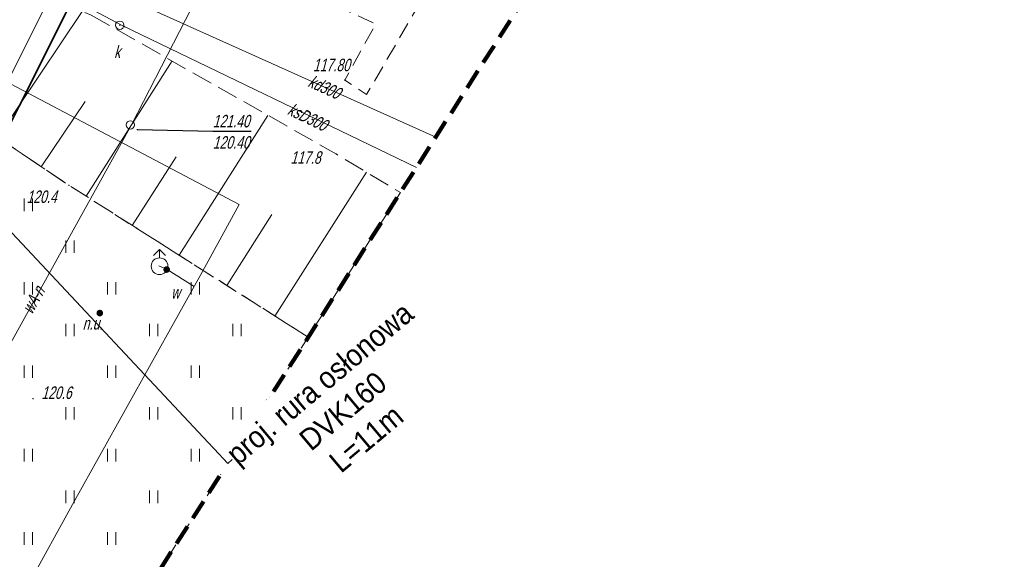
# Model space of a CAD drawing. Extents: x 7463256 to 7464485, y 5957341 to 5958260.
# Tile 116 of 256: x 7463749 to 7463808, y 5957508 to 5957541. Entities that reach past the tile are written whole.
import ezdxf
from ezdxf import colors
from ezdxf.entities.mleader import LeaderData, LeaderLine
from ezdxf.enums import TextEntityAlignment as Align
from ezdxf.math import Vec2, Vec3

# ---------------------------------------------------------------- set-up
doc = ezdxf.new("R2010")
doc.units = 0
doc.header["$MEASUREMENT"] = 0
for name, pattern in [('4', [1.8, 1.2, -0.6]), ('mz1.0_0.5', [1.5, 1, -0.5]), ('mz1.25_0.5', [1.75, 1.25, -0.5])]:
    doc.linetypes.add(name, pattern=pattern)
doc.layers.get('0').update_dxf_attribs({"color": 2, "linetype": 'CONTINUOUS', "lineweight": 5})
for name, color, linetype in [('000 Inne (niezydentyfikowane)', 7, 'CONTINUOUS'), ('chodnik (powierzchnia)', 7, 'CONTINUOUS'), ('hydrant (punkt)', 7, 'CONTINUOUS'), ('niezidentyfikowane urządzenie techniczne - siec wodociągowa (punkt)', 7, 'CONTINUOUS'), ('niezidentyfikowane urządzenie techniczne - siec wodociągowa (punkt)-Atr17', 7, 'CONTINUOUS'), ('Obszar opracowania', 7, 'CONTINUOUS'), ('przewód ciepłowniczy (linia)', 7, 'CONTINUOUS'), ('przewód kanalizacyjny (linia)', 7, 'CONTINUOUS'), ('przewód kanalizacyjny (linia)-Atr1', 7, 'CONTINUOUS'), ('przewód wodociągowy (linia)', 7, 'CONTINUOUS'), ('przewód wodociągowy (linia)-Atr1', 7, 'CONTINUOUS'), ('punkt o określonej wysokości (sieć kanalizacyjna)', 7, 'CONTINUOUS'), ('punkt o określonej wysokości (sieć wodociągowa)', 7, 'CONTINUOUS'), ('punkt o określonej wysokości (sieć wodociągowa)-Atr2', 7, 'CONTINUOUS'), ('punkt o określonej wysokości (sieć wodociągowa)-Atr3', 7, 'CONTINUOUS'), ('punkt wysokościowy naturalny', 7, 'CONTINUOUS'), ('punkt wysokościowy naturalny-Atr2', 7, 'CONTINUOUS'), ('punkt wysokościowy sztuczny', 7, 'CONTINUOUS'), ('punkt wysokościowy sztuczny-Atr2', 7, 'CONTINUOUS'), ('rura ochronna - przewód ciepłowniczy (linia)', 7, 'CONTINUOUS'), ('skarpa nieumocniona (powierzchnia)', 7, 'CONTINUOUS'), ('studzienka okrągła - przewód kanalizacyjny (punkt)', 7, 'CONTINUOUS'), ('studzienka okrągła - przewód kanalizacyjny (punkt)-Atr17', 7, 'CONTINUOUS'), ('studzienka okrągła - przewód wodociągowy (punkt)', 7, 'CONTINUOUS'), ('trawnik (powierzchnia)', 7, 'CONTINUOUS'), ('trawnik (powierzchnia) - symbol', 7, 'CONTINUOUS'), ('zasuwa - siec wodociągowa (punkt)', 7, 'CONTINUOUS'), ('zasuwa - siec wodociągowa (punkt)-Atr17', 7, 'CONTINUOUS')]:
    doc.layers.add(name, color=color, linetype=linetype)
doc.layers.add('OBMBS-21-18876-opis proj', color=1, linetype='CONTINUOUS', lineweight=18)
doc.styles.get("Standard").update_dxf_attribs({"font": 'txt', "width": 0.75})

# ---------------------------------------------------------------- blocks, each defined once
blk = doc.blocks.new('PW01')
at = {"linetype": 'Continuous', "lineweight": 13}
h = blk.add_hatch(color=0, dxfattribs=at)
edge = h.paths.add_edge_path()
edge.add_arc((0, 0), 0.045, 0, 360)
blk = doc.blocks.new('US30')
at = {"linetype": 'Continuous', "lineweight": 0}
h = blk.add_hatch(color=0, dxfattribs=at)
edge = h.paths.add_edge_path()
edge.add_arc((0, 0), 0.2, 0, 360)
blk = doc.blocks.new('US15')
at = {"color": 0, "linetype": 'Continuous', "lineweight": 13}
blk.add_circle((0, 0), 0.25, dxfattribs=at)
blk = doc.blocks.new('US02')
at = {"color": 0, "linetype": 'Continuous', "lineweight": 13}
for p, q in [((0, 1), (-0.353, 0.647)), ((0, 0.5), (0, 1)), ((0, 1), (0.354, 0.647))]:
    blk.add_line(p, q, dxfattribs=at)
blk.add_circle((0, 0), 0.5, dxfattribs=at)
blk = doc.blocks.new('US25')
at = {"linetype": 'Continuous', "lineweight": 0}
h = blk.add_hatch(color=0, dxfattribs=at)
edge = h.paths.add_edge_path()
edge.add_arc((0, 0), 0.2, 0, 360)
blk = doc.blocks.new('PW02')
at = {"linetype": 'Continuous', "lineweight": 13}
h = blk.add_hatch(color=0, dxfattribs=at)
edge = h.paths.add_edge_path()
edge.add_arc((0, 0), 0.045, 0, 360)
blk = doc.blocks.new('TU04')
at = {"color": 0, "linetype": 'Continuous', "lineweight": 13}
for p, q in [((0, 0), (0, 0.75)), ((0.5, 0), (0.5, 0.75))]:
    blk.add_line(p, q, dxfattribs=at)

msp = doc.modelspace()

# ---------------------------------------------------------------- linework, layer by layer
at = {"layer": '000 Inne (niezydentyfikowane)', "color": 7, "linetype": 'Continuous', "lineweight": 13}
for p, q in [((7463748.14, 5957533.61), (7463753.21, 5957541.16)), ((7463753.45, 5957530.08), (7463758.6, 5957538.2)), ((7463750.76, 5957531.85), (7463753.39, 5957535.76)), ((7463759.03, 5957526.55), (7463764.35, 5957534.93)), ((7463756.22, 5957528.33), (7463758.84, 5957532.45)), ((7463764.77, 5957522.9), (7463770.25, 5957531.53)), ((7463761.88, 5957524.74), (7463764.59, 5957529))]:
    msp.add_line(p, q, dxfattribs=at)
at = {"layer": 'chodnik (powierzchnia)', "color": 7, "linetype": 'mz1.0_0.5', "lineweight": 18, "flags": 128}
msp.add_lwpolyline([(7463779.341, 5957541.371), (7463778.75, 5957541.56), (7463774.63, 5957543.68), (7463770.26, 5957536.19), (7463768.95, 5957537.05), (7463770.81, 5957540.41), (7463764.89, 5957543.14), (7463767.88, 5957547.55), (7463768.93, 5957549.12), (7463780.145, 5957542.632)], dxfattribs=at)
at = {"layer": 'Obszar opracowania', "color": 132, "linetype": '4', "lineweight": 200, "flags": 128}
msp.add_lwpolyline([(7463648.63, 5957598.42), (7463381.17, 5957559), (7463352.31, 5957567.45), (7463255.88, 5957568.85), (7463280.41, 5957340.9), (7463468.95, 5957378.08), (7463536.66, 5957509.53), (7463626.95, 5957460.4), (7463653.5, 5957411.27), (7463734.5, 5957471.02), (7463879.22, 5957698.07), (7464314.97, 5957939.96), (7464470.72, 5957945.23), (7464483.34, 5958244.06), (7464262.86, 5958260.06), (7464240.11, 5958013.73), (7463789.91, 5957739.13), (7463712.41, 5957593.35)], close=True, dxfattribs=at)
at = {"layer": 'przewód ciepłowniczy (linia)', "color": 212, "linetype": 'Continuous', "lineweight": 18, "flags": 128}
msp.add_lwpolyline([(7463714.95, 5957467.7), (7463716.83, 5957468.66), (7463718.66, 5957469.79), (7463721.77, 5957476.06), (7463726.22, 5957485.1), (7463739.86, 5957513.05), (7463728.15, 5957518.6), (7463733.71, 5957529.74), (7463743, 5957525.52), (7463760.03, 5957559.51), (7463769.42, 5957578.09), (7463774.63, 5957588.22), (7463781.13, 5957600.61), (7463786.87, 5957611.54), (7463793.25, 5957623.72), (7463784.44, 5957628.6), (7463789.66, 5957638.21), (7463799.63, 5957634.09), (7463807.09, 5957648.19), (7463816.56, 5957665.9), (7463826.55, 5957684.75)], dxfattribs=at)
at = {"layer": 'przewód kanalizacyjny (linia)', "color": 34, "linetype": 'Continuous', "lineweight": 18, "flags": 128}
for points in [[(7463676.06, 5957491.42), (7463703.01, 5957516.41), (7463715.13, 5957533.71), (7463728.28, 5957554.82), (7463755.61, 5957540.32)], [(7463774.402, 5957533.621), (7463755.16, 5957542.3)], [(7463755.61, 5957540.32), (7463773.251, 5957531.816)]]:
    msp.add_lwpolyline(points, dxfattribs=at)
at = {"layer": 'przewód wodociągowy (linia)', "color": 5, "linetype": 'Continuous', "lineweight": 18, "flags": 128}
for points in [[(7463727.262, 5957465.681), (7463729.69, 5957470.2), (7463733.88, 5957477.75), (7463739.47, 5957487.76), (7463747.08, 5957501.54), (7463752.73, 5957511.78), (7463760.43, 5957525.58), (7463762.63, 5957529.58), (7463744.92, 5957538.92), (7463733.72, 5957544.81), (7463739, 5957553.91), (7463745.22, 5957565.14), (7463751.42, 5957576.14), (7463752.48, 5957577.83)], [(7463768.54, 5957558.65), (7463763.03, 5957547.72), (7463756.18, 5957534.37), (7463751.33, 5957525.63), (7463745.89, 5957515.8)], [(7463757.81, 5957525.92), (7463758.3, 5957525.69), (7463759.92, 5957524.68)]]:
    msp.add_lwpolyline(points, dxfattribs=at)
at = {"layer": 'punkt o określonej wysokości (sieć wodociągowa)-Atr2', "color": 7, "flags": 128}
msp.add_lwpolyline([(7463756.52, 5957534.08), (7463761.04, 5957533.98), (7463763.34, 5957533.98)], dxfattribs=at)
at = {"layer": 'rura ochronna - przewód ciepłowniczy (linia)', "color": 212, "linetype": 'Continuous', "lineweight": 35, "flags": 128}
msp.add_lwpolyline([(7463787.86, 5957610.87), (7463776.18, 5957588.46), (7463771.36, 5957579.07), (7463770.81, 5957577.99), (7463761.18, 5957558.98), (7463743.54, 5957523.75)], dxfattribs=at)
at = {"layer": 'skarpa nieumocniona (powierzchnia)', "color": 7, "linetype": 'mz1.25_0.5', "lineweight": 18, "flags": 128}
msp.add_lwpolyline([(7463753.76, 5957540.94), (7463768.45, 5957532.61), (7463772.29, 5957530.31), (7463766.76, 5957521.64), (7463752.42, 5957530.74), (7463736.45, 5957541.47), (7463745.86, 5957544.13)], close=True, dxfattribs=at)
at = {"layer": 'trawnik (powierzchnia)', "color": 7, "linetype": 'mz1.0_0.5', "lineweight": 18, "flags": 128}
msp.add_lwpolyline([(7463736.45, 5957541.47), (7463752.42, 5957530.74), (7463766.76, 5957521.64), (7463757.11, 5957506.49), (7463754.59, 5957505.11), (7463752.69, 5957499.56), (7463749.27, 5957494.19), (7463738.83, 5957494.36), (7463704.74, 5957506.57), (7463715.87, 5957522.25), (7463721.56, 5957526.83), (7463730.28, 5957540.09), (7463732.27, 5957542.99)], close=True, dxfattribs=at)

# ---------------------------------------------------------------- block references
at = {"layer": 'hydrant (punkt)', "color": 7, "linetype": 'Continuous', "lineweight": 18}
msp.add_blockref('US02', (7463757.85, 5957525.89), dxfattribs=at)
at = {"layer": 'niezidentyfikowane urządzenie techniczne - siec wodociągowa (punkt)', "color": 7, "linetype": 'Continuous', "lineweight": 13}
msp.add_blockref('US30', (7463754.27, 5957523.08), dxfattribs=at)
at = {"layer": 'punkt o określonej wysokości (sieć kanalizacyjna)', "color": 34, "linetype": 'Continuous', "lineweight": 13}
for p in [(7463755.23, 5957540.52), (7463755.47, 5957540.34), (7463755.76, 5957540.25)]:
    msp.add_blockref('PW01', p, dxfattribs=at)
at = {"layer": 'punkt o określonej wysokości (sieć wodociągowa)', "color": 5, "linetype": 'Continuous', "lineweight": 13}
msp.add_blockref('PW01', (7463756.52, 5957534.08), dxfattribs=at)
at = {"layer": 'punkt wysokościowy naturalny', "color": 7, "linetype": 'Continuous', "lineweight": 13}
for p in [(7463768.45, 5957532.61), (7463752.42, 5957530.74), (7463750.27, 5957517.95)]:
    msp.add_blockref('PW01', p, dxfattribs=at)
at = {"layer": 'punkt wysokościowy sztuczny', "color": 7, "linetype": 'Continuous', "lineweight": 13}
msp.add_blockref('PW02', (7463768.95, 5957537.05), dxfattribs=at)
at = {"layer": 'studzienka okrągła - przewód kanalizacyjny (punkt)', "color": 34, "linetype": 'Continuous', "lineweight": 18}
msp.add_blockref('US15', (7463755.47, 5957540.34), dxfattribs=at)
at = {"layer": 'studzienka okrągła - przewód wodociągowy (punkt)', "color": 5, "linetype": 'Continuous', "lineweight": 18}
msp.add_blockref('US15', (7463756.1, 5957534.36), dxfattribs=at)
at = {"layer": 'trawnik (powierzchnia) - symbol', "color": 7, "linetype": 'Continuous', "lineweight": 18}
for p in [(7463749.74, 5957529.19), (7463752.24, 5957526.69), (7463749.74, 5957524.19), (7463754.74, 5957524.19), (7463759.74, 5957524.19), (7463752.24, 5957521.69), (7463757.24, 5957521.69), (7463762.24, 5957521.69), (7463749.74, 5957519.19), (7463754.74, 5957519.19), (7463759.74, 5957519.19), (7463752.24, 5957516.69), (7463757.24, 5957516.69), (7463762.24, 5957516.69), (7463749.74, 5957514.19), (7463754.74, 5957514.19), (7463759.74, 5957514.19), (7463752.24, 5957511.69), (7463757.24, 5957511.69), (7463749.74, 5957509.19), (7463754.74, 5957509.19)]:
    msp.add_blockref('TU04', p, dxfattribs=at)
at = {"layer": 'zasuwa - siec wodociągowa (punkt)', "color": 7, "linetype": 'Continuous', "lineweight": 13}
msp.add_blockref('US25', (7463758.28, 5957525.69), dxfattribs=at)

# ---------------------------------------------------------------- texts
at = {"layer": 'niezidentyfikowane urządzenie techniczne - siec wodociągowa (punkt)-Atr17', "color": 7, "oblique": 15, "width": 0.72}
msp.add_text('n.u.', height=0.75, dxfattribs=at).set_placement((7463753.24, 5957522.09))
at = {"layer": 'przewód kanalizacyjny (linia)-Atr1', "color": 34, "oblique": 15, "width": 0.72}
msp.add_text('kd300', height=0.75, rotation=-24.277, dxfattribs=at).set_placement((7463766.84, 5957537.03), align=Align.MIDDLE_LEFT)
msp.add_text('ksD300', height=0.75, rotation=334.29, dxfattribs=at).set_placement((7463765.46, 5957535.02))
at = {"layer": 'przewód wodociągowy (linia)-Atr1', "color": 5, "oblique": 15, "width": 0.72}
msp.add_text('wA-n', height=0.75, rotation=60.97, dxfattribs=at).set_placement((7463750.21, 5957522.96))
at = {"layer": 'punkt o określonej wysokości (sieć wodociągowa)-Atr2', "color": 5, "oblique": 15, "width": 0.72}
msp.add_text('121.40', height=0.75, dxfattribs=at).set_placement((7463761.04, 5957533.988), align=Align.BOTTOM_LEFT)
at = {"layer": 'punkt o określonej wysokości (sieć wodociągowa)-Atr3', "color": 5, "oblique": 15, "width": 0.72}
msp.add_text('120.40', height=0.75, dxfattribs=at).set_placement((7463761.04, 5957532.713), align=Align.BOTTOM_LEFT)
at = {"layer": 'punkt wysokościowy naturalny-Atr2', "color": 7, "oblique": 15, "width": 0.72}
for s, p in [('117.8', (7463765.7, 5957532.03)), ('120.4', (7463749.88, 5957529.68)), ('120.6', (7463750.77, 5957517.93))]:
    msp.add_text(s, height=0.75, dxfattribs=at).set_placement(p)
at = {"layer": 'punkt wysokościowy sztuczny-Atr2', "color": 7, "oblique": 15, "width": 0.72}
msp.add_text('117.80', height=0.75, dxfattribs=at).set_placement((7463767.05, 5957537.58))
at = {"layer": 'studzienka okrągła - przewód kanalizacyjny (punkt)-Atr17', "color": 34, "oblique": 15, "width": 0.72}
msp.add_text('k', height=0.75, dxfattribs=at).set_placement((7463755.13, 5957538.37))
at = {"layer": 'zasuwa - siec wodociągowa (punkt)-Atr17', "color": 7, "oblique": 15, "width": 0.72}
msp.add_text('w', height=0.75, dxfattribs=at).set_placement((7463758.55, 5957523.95))

# ---------------------------------------------------------------- next in the draw order: leaders
at = {"layer": 'OBMBS-21-18876-opis proj', "lineweight": 20}
ml = msp.add_multileader_mtext('Standard', dxfattribs=at)
ml.set_content('\\pxqc;{\\W0.9;\\fArial|b0|i0|c238|p34;proj. przecisk mechaniczny\\PSRS160\\PL=9m}', color=256)
ml.set_leader_properties()
ml.build(insert=Vec2(0, 0))
ml.multileader.update_dxf_attribs({"has_text_frame": 1, "text_right_attachment_type": 0, "dogleg_length": 0.36, "arrow_head_size": 1.3})
ctx = ml.context
ctx.base_point, ctx.char_height, ctx.arrow_head_size, ctx.landing_gap_size, ctx.plane_origin, ctx.plane_x_axis, ctx.plane_y_axis = Vec3(7463787.12, 5957542.269, -10.8), 1.3, 1.3, 0.09, Vec3(7463726.42, 5957695.066, -10.8), Vec3(0.765565, 0.643359), Vec3(-0.643359, 0.765565)
ctx.right_attachment = 0
notes = []
notes.append((ctx, [(0, (1, 1, 0), (7463786.844, 5957542.038, -10.8), (0.765565, 0.643359), 0.36, [(0, [(7463748.525, 5957566.387, -10.8)], 0, [])])]))
ctx.mtext.insert, ctx.mtext.text_direction, ctx.mtext.rotation, ctx.mtext.width, ctx.mtext.defined_height, ctx.mtext.alignment, ctx.mtext.flow_direction = Vec3(7463794.227, 5957549.106, -10.8), Vec3(0.765565, 0.643359), 0.698877, 21.78171, 27.692, 2, 5
ctx.mtext.has_bg_fill, ctx.mtext.bg_color, ctx.mtext.bg_scale_factor, ctx.mtext.bg_transparency, ctx.mtext.use_window_bg_color = 1, -1023410167, 1.5, 0, 1
for ctx, leaders in notes:
    for number, flags, end, landing, length, lines in leaders:
        leader = LeaderData()
        leader.index, (leader.has_last_leader_line, leader.has_dogleg_vector, leader.attachment_direction) = number, flags
        leader.last_leader_point, leader.dogleg_vector, leader.dogleg_length = Vec3(end), Vec3(landing), length
        for number, points, colour, breaks in lines:
            line = LeaderLine()
            line.index, line.vertices, line.color, line.breaks = number, Vec3.list(points), colors.encode_raw_color(colour), breaks
            leader.lines.append(line)
        ctx.leaders.append(leader)

# ---------------------------------------------------------------- next in the draw order: leaders
ml = msp.add_multileader_mtext('Standard', dxfattribs=at)
ml.set_content('\\pxqc;{\\W0.9;\\fArial|b0|i0|c238|p34;proj. rura osłonowa DVK160\\PL=11m}', color=256)
ml.set_leader_properties()
ml.build(insert=Vec2(0, 0))
ml.multileader.update_dxf_attribs({"has_text_frame": 1, "text_right_attachment_type": 0, "dogleg_length": 0.36, "arrow_head_size": 1.3})
ctx = ml.context
ctx.base_point, ctx.char_height, ctx.arrow_head_size, ctx.landing_gap_size, ctx.plane_origin, ctx.plane_x_axis, ctx.plane_y_axis = Vec3(7463762.211, 5957514.297, -10.8), 1.3, 1.3, 0.09, Vec3(7463702.639, 5957676.689, -10.8), Vec3(0.765565, 0.643359), Vec3(-0.643359, 0.765565)
ctx.right_attachment = 0
notes = []
notes.append((ctx, [(0, (1, 1, 0), (7463761.935, 5957514.065, -10.8), (0.765565, 0.643359), 0.36, [(0, [(7463735.017, 5957542.803, -10.8)], 0, [])])]))
ctx.mtext.insert, ctx.mtext.text_direction, ctx.mtext.rotation, ctx.mtext.width, ctx.mtext.defined_height, ctx.mtext.alignment, ctx.mtext.flow_direction = Vec3(7463767.031, 5957519.366, -10.8), Vec3(0.765565, 0.643359), 0.698877, 14.77025, 27.692, 2, 5
ctx.mtext.has_bg_fill, ctx.mtext.bg_color, ctx.mtext.bg_scale_factor, ctx.mtext.bg_transparency, ctx.mtext.use_window_bg_color = 1, -1023410167, 1.5, 0, 1
for ctx, leaders in notes:
    for number, flags, end, landing, length, lines in leaders:
        leader = LeaderData()
        leader.index, (leader.has_last_leader_line, leader.has_dogleg_vector, leader.attachment_direction) = number, flags
        leader.last_leader_point, leader.dogleg_vector, leader.dogleg_length = Vec3(end), Vec3(landing), length
        for number, points, colour, breaks in lines:
            line = LeaderLine()
            line.index, line.vertices, line.color, line.breaks = number, Vec3.list(points), colors.encode_raw_color(colour), breaks
            leader.lines.append(line)
        ctx.leaders.append(leader)

doc.saveas('drawing.dxf')
